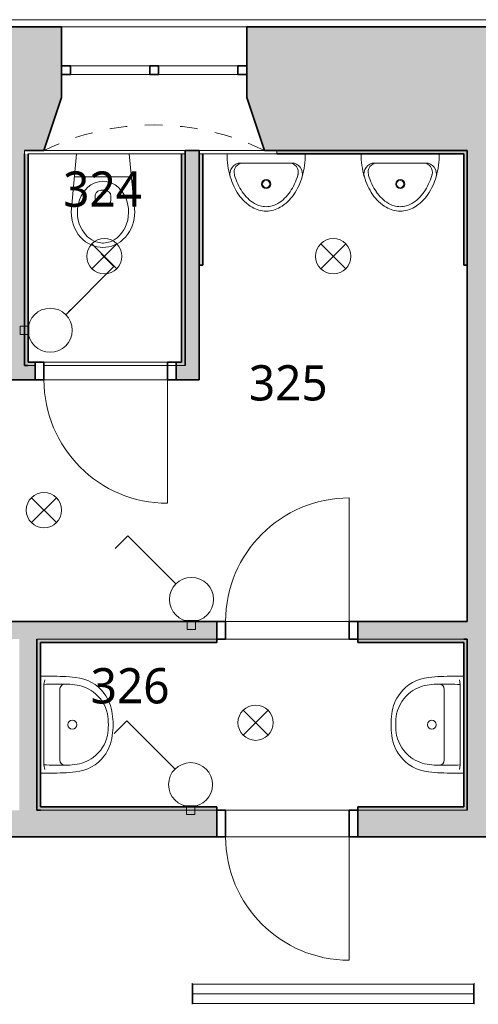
# Model space of a CAD drawing. Header units: metres. Extents: x -0.2 to 46.4, y -4.9 to 28.
# Tile 12 of 15: x 26.1 to 28.7, y 9.2 to 14.8. Entities that reach past the tile are written whole.
import ezdxf

# ---------------------------------------------------------------- set-up
doc = ezdxf.new("R2010")
doc.units = ezdxf.units.M
doc.linetypes.add('AV - Cerch_ 1 tecka 4mm', pattern=[0.006, 0.004, -0.001, 0, -0.001])
doc.layers.add('AV-MISTNOSTI', color=5, linetype='Continuous', lineweight=5, true_color=0x0000ff)
doc.layers.add('AV-TEXTY', color=5, linetype='Continuous', lineweight=13, true_color=0x0000ff)
for name, color, linetype, lineweight in [('AV-SRAFY', 7, 'Continuous', 35), ('AV-STAVBA', 7, 'Continuous', 18), ('AV-VYBAVENI', 7, 'Continuous', 18)]:
    doc.layers.add(name, color=color, linetype=linetype, lineweight=lineweight)
doc.styles.add('Trebuchet MS_B', font='trebuc.ttf', dxfattribs={"height": 0.2})

# ---------------------------------------------------------------- blocks, each defined once
blk = doc.blocks.new('DO_1-P_Ocel_ - 700x1970_100-995663-3NP')
at = {"layer": 'AV-STAVBA', "color": 254, "true_color": 0xcccccc}
for p, q in [((-0.35, 0.74), (-0.35, 0.04)), ((-0.35, 0.04), (0.35, 0.04)), ((-0.35, -0.06), (0.35, -0.06))]:
    blk.add_line(p, q, dxfattribs=at)
at = {"layer": 'AV-STAVBA', "color": 254, "linetype": 'AV - Cerch_ 1 tecka 4mm', "true_color": 0xcccccc}
for p, q in [((-0.4, 0.04), (0.4, 0.04)), ((-0.35, 0.04), (0.35, 0.04)), ((-0.4, -0.04), (0.4, -0.04)), ((-0.35, -0.06), (0.35, -0.06))]:
    blk.add_line(p, q, dxfattribs=at)
at = {"layer": 'AV-STAVBA', "color": 254, "lineweight": 35, "true_color": 0xcccccc}
for p, q in [((-0.35, 0.04), (-0.4, 0.04)), ((-0.4, 0.04), (-0.4, -0.06)), ((-0.35, -0.06), (-0.35, 0.04)), ((0.4, 0.04), (0.35, 0.04)), ((0.35, 0.04), (0.35, -0.06)), ((0.4, -0.06), (0.4, 0.04)), ((-0.4, -0.06), (-0.35, -0.06)), ((0.35, -0.06), (0.4, -0.06))]:
    blk.add_line(p, q, dxfattribs=at)
at = {"layer": 'AV-STAVBA', "color": 254, "true_color": 0xcccccc}
blk.add_arc((-0.35, 0.04), 0.7, 0, 90, dxfattribs=at)
blk = doc.blocks.new('DO_1-L_Ocel_ - 700x1970_100-947950-3NP')
at = {"layer": 'AV-STAVBA', "color": 254, "true_color": 0xcccccc}
for p, q in [((0.35, 0.75), (0.35, 0.05)), ((-0.35, 0.05), (0.35, 0.05)), ((-0.35, -0.05), (0.35, -0.05))]:
    blk.add_line(p, q, dxfattribs=at)
at = {"layer": 'AV-STAVBA', "color": 254, "linetype": 'AV - Cerch_ 1 tecka 4mm', "true_color": 0xcccccc}
for p, q in [((-0.4, 0.05), (0.4, 0.05)), ((-0.35, 0.05), (0.35, 0.05)), ((-0.4, -0.05), (0.4, -0.05)), ((-0.35, -0.05), (0.35, -0.05))]:
    blk.add_line(p, q, dxfattribs=at)
at = {"layer": 'AV-STAVBA', "color": 254, "lineweight": 35, "true_color": 0xcccccc}
for p, q in [((-0.35, 0.05), (-0.4, 0.05)), ((-0.4, 0.05), (-0.4, -0.05)), ((-0.35, -0.05), (-0.35, 0.05)), ((0.4, 0.05), (0.35, 0.05)), ((0.35, 0.05), (0.35, -0.05)), ((0.4, -0.05), (0.4, 0.05)), ((-0.4, -0.05), (-0.35, -0.05)), ((0.35, -0.05), (0.4, -0.05))]:
    blk.add_line(p, q, dxfattribs=at)
at = {"layer": 'AV-STAVBA', "color": 254, "true_color": 0xcccccc}
blk.add_arc((0.35, 0.05), 0.7, 90, 180, dxfattribs=at)
blk = doc.blocks.new('DO_1-P_Ocel_ - 700x1970_150-988023-3NP')
at = {"layer": 'AV-STAVBA', "color": 254, "true_color": 0xcccccc}
for p, q in [((-0.35, 0.775), (-0.35, 0.075)), ((-0.35, 0.075), (0.35, 0.075)), ((-0.35, -0.075), (0.35, -0.075))]:
    blk.add_line(p, q, dxfattribs=at)
at = {"layer": 'AV-STAVBA', "color": 254, "linetype": 'AV - Cerch_ 1 tecka 4mm', "true_color": 0xcccccc}
for p, q in [((-0.4, 0.075), (0.4, 0.075)), ((-0.35, 0.075), (0.35, 0.075)), ((-0.4, -0.075), (0.4, -0.075)), ((-0.35, -0.075), (0.35, -0.075))]:
    blk.add_line(p, q, dxfattribs=at)
at = {"layer": 'AV-STAVBA', "color": 254, "lineweight": 35, "true_color": 0xcccccc}
for p, q in [((-0.35, 0.075), (-0.4, 0.075)), ((-0.4, 0.075), (-0.4, -0.075)), ((-0.35, -0.075), (-0.35, 0.075)), ((0.4, 0.075), (0.35, 0.075)), ((0.35, 0.075), (0.35, -0.075)), ((0.4, -0.075), (0.4, 0.075)), ((-0.4, -0.075), (-0.35, -0.075)), ((0.35, -0.075), (0.4, -0.075))]:
    blk.add_line(p, q, dxfattribs=at)
at = {"layer": 'AV-STAVBA', "color": 254, "true_color": 0xcccccc}
blk.add_arc((-0.35, 0.075), 0.7, 0, 90, dxfattribs=at)
blk = doc.blocks.new('WI_2 - 1050x750-1238841-3NP')
at = {"layer": 'AV-STAVBA', "color": 254, "linetype": 'AV - Cerch_ 1 tecka 4mm', "lineweight": 13, "true_color": 0xcccccc}
for p, q in [((1.655, 0.35), (0.605, 0.35)), ((1.655, -0.35), (0.605, -0.35))]:
    blk.add_line(p, q, dxfattribs=at)
at = {"layer": 'AV-STAVBA', "color": 254, "lineweight": 35, "true_color": 0xcccccc}
for p, q in [((0.605, -0.13), (0.605, -0.08)), ((0.605, -0.08), (0.655, -0.08)), ((0.655, -0.08), (0.655, -0.13)), ((1.105, -0.13), (1.105, -0.08)), ((1.105, -0.08), (1.155, -0.08)), ((1.155, -0.08), (1.155, -0.13)), ((1.605, -0.13), (1.605, -0.08)), ((1.605, -0.08), (1.655, -0.08)), ((1.655, -0.08), (1.655, -0.13)), ((0.655, -0.13), (0.605, -0.13)), ((1.155, -0.13), (1.105, -0.13)), ((1.655, -0.13), (1.605, -0.13))]:
    blk.add_line(p, q, dxfattribs=at)
at = {"layer": 'AV-STAVBA', "color": 254, "true_color": 0xcccccc}
for p, q in [((0.605, -0.08), (0.605, -0.13)), ((0.605, -0.08), (1.655, -0.08)), ((1.105, -0.08), (0.655, -0.08)), ((0.655, -0.08), (0.655, -0.13)), ((1.605, -0.08), (1.155, -0.08)), ((1.605, -0.08), (1.605, -0.13)), ((1.655, -0.08), (1.655, -0.13)), ((0.605, -0.13), (1.655, -0.13)), ((0.655, -0.13), (1.105, -0.13)), ((1.155, -0.13), (1.605, -0.13))]:
    blk.add_line(p, q, dxfattribs=at)
blk = doc.blocks.new('GM_Nika se zkoseným ostěním a klenutým nadpražím - 1050x850-1239062-3NP')
at = {"layer": 'AV-STAVBA', "color": 254, "linetype": 'AV - Cerch_ 1 tecka 4mm', "lineweight": 13, "true_color": 0xcccccc}
for p, q in [((0.525, 0.35), (-0.525, 0.35)), ((0.625, -0.35), (-0.625, -0.35))]:
    blk.add_line(p, q, dxfattribs=at)
blk.add_arc((0, -1.6341), 1.4281, 64.0468, 115.9532, dxfattribs=at)
blk = doc.blocks.new('Koncepční WC - WC NADRZ-1470814-3NP')
at = {"layer": 'AV-VYBAVENI', "color": 254, "lineweight": 13, "true_color": 0xcccccc}
for p, q in [((0.0218, 0.5074), (0.0069, 0.4953)), ((0.0377, 0.5177), (0.0218, 0.5074)), ((0.0541, 0.526), (0.0377, 0.5177)), ((0.0708, 0.5323), (0.0541, 0.526)), ((0.0707, 0.5044), (0.0564, 0.4971)), ((0.0799, 0.5081), (0.0707, 0.5044)), ((0.0876, 0.5367), (0.0708, 0.5323)), ((0.0987, 0.513), (0.0799, 0.5081)), ((0.1042, 0.5392), (0.0876, 0.5367)), ((0.117, 0.515), (0.0987, 0.513)), ((0.1203, 0.54), (0.1042, 0.5392)), ((0.1203, 0.515), (0.117, 0.515)), ((0.1365, 0.5392), (0.1203, 0.54)), ((0.1237, 0.515), (0.1203, 0.515)), ((0.142, 0.513), (0.1237, 0.515)), ((0.1531, 0.5367), (0.1365, 0.5392)), ((0.1607, 0.5081), (0.142, 0.513)), ((0.1699, 0.5323), (0.1531, 0.5367)), ((0.1699, 0.5044), (0.1607, 0.5081)), ((0.1866, 0.526), (0.1699, 0.5323)), ((0.1842, 0.4971), (0.1699, 0.5044)), ((0.203, 0.5177), (0.1866, 0.526)), ((0.2188, 0.5074), (0.203, 0.5177)), ((0.2338, 0.4953), (0.2188, 0.5074)), ((-0.0303, 0.4494), (-0.0396, 0.4319)), ((-0.0194, 0.4661), (-0.0303, 0.4494)), ((-0.007, 0.4814), (-0.0194, 0.4661)), ((0.0069, 0.4953), (-0.007, 0.4814)), ((0.0148, 0.4601), (0.0018, 0.4409)), ((0.0314, 0.4782), (0.0148, 0.4601)), ((0.0398, 0.4856), (0.0314, 0.4782)), ((0.0564, 0.4971), (0.0398, 0.4856)), ((0.2008, 0.4856), (0.1842, 0.4971)), ((0.2093, 0.4782), (0.2008, 0.4856)), ((0.2258, 0.4601), (0.2093, 0.4782)), ((0.2388, 0.4409), (0.2258, 0.4601)), ((0.2476, 0.4814), (0.2338, 0.4953)), ((0.2601, 0.4661), (0.2476, 0.4814)), ((0.271, 0.4494), (0.2601, 0.4661)), ((0.2802, 0.4319), (0.271, 0.4494)), ((-0.0527, 0.395), (-0.0567, 0.3764)), ((-0.047, 0.4136), (-0.0527, 0.395)), ((-0.0396, 0.4319), (-0.047, 0.4136)), ((-0.0139, 0.4061), (-0.0197, 0.3855)), ((-0.0051, 0.4278), (-0.0139, 0.4061)), ((0.0018, 0.4409), (-0.0051, 0.4278)), ((0.2458, 0.4278), (0.2388, 0.4409)), ((0.2546, 0.4061), (0.2458, 0.4278)), ((0.2603, 0.3855), (0.2546, 0.4061)), ((0.2877, 0.4136), (0.2802, 0.4319)), ((0.2934, 0.395), (0.2877, 0.4136)), ((0.2973, 0.3764), (0.2934, 0.395)), ((-0.0567, 0.3764), (-0.0597, 0.34)), ((-0.0597, 0.34), (-0.0288, 0.01)), ((-0.0233, 0.3644), (-0.0247, 0.342)), ((-0.0247, 0.342), (-0.0237, 0.3197)), ((-0.0197, 0.3855), (-0.0233, 0.3644)), ((0.2639, 0.3644), (0.2603, 0.3855)), ((0.2653, 0.342), (0.2639, 0.3644)), ((0.2644, 0.3197), (0.2653, 0.342)), ((0.2695, 0.01), (0.3003, 0.34)), ((0.3003, 0.34), (0.2973, 0.3764)), ((-0.0237, 0.3197), (-0.019, 0.2916)), ((-0.019, 0.2916), (-0.0125, 0.2698)), ((0.1103, 0.3054), (0.1203, 0.3054)), ((0.1203, 0.3054), (0.1303, 0.3054)), ((0.2532, 0.2698), (0.2597, 0.2916)), ((0.2597, 0.2916), (0.2644, 0.3197)), ((-0.0125, 0.2698), (-0.0032, 0.2484)), ((-0.0032, 0.2484), (0.0063, 0.2319)), ((0.0063, 0.2319), (0.0188, 0.2151)), ((0.0753, 0.2508), (0.0753, 0.2704)), ((0.1653, 0.2508), (0.1653, 0.2704)), ((0.2219, 0.2151), (0.2344, 0.2319)), ((0.2344, 0.2319), (0.2439, 0.2484)), ((0.2439, 0.2484), (0.2532, 0.2698)), ((0.0188, 0.2151), (0.0344, 0.199)), ((0.0344, 0.199), (0.0515, 0.1859)), ((0.0515, 0.1859), (0.0699, 0.1759)), ((0.0699, 0.1759), (0.0885, 0.1693)), ((0.0885, 0.1693), (0.102, 0.1664)), ((0.1203, 0.2158), (0.1103, 0.2158)), ((0.1303, 0.2158), (0.1203, 0.2158)), ((0.1387, 0.1664), (0.1521, 0.1693)), ((0.1521, 0.1693), (0.1708, 0.1759)), ((0.1708, 0.1759), (0.1891, 0.1859)), ((0.1891, 0.1859), (0.2063, 0.199)), ((0.2063, 0.199), (0.2219, 0.2151)), ((-0.0409, 0.1398), (0.1203, 0.1398)), ((0.102, 0.1664), (0.1203, 0.165)), ((0.1203, 0.165), (0.1387, 0.1664)), ((0.1203, 0.1398), (0.2816, 0.1398))]:
    blk.add_line(p, q, dxfattribs=at)
for centre, start, end in [((0.1103, 0.2704), 90, 180), ((0.1303, 0.2704), 360, 90), ((0.1103, 0.2508), 180, 270), ((0.1303, 0.2508), 270, 0)]:
    blk.add_arc(centre, 0.035, start, end, dxfattribs=at)
blk = doc.blocks.new('Koncepční pisoár - 440x325-1488373-3NP')
at = {"layer": 'AV-VYBAVENI', "color": 254, "true_color": 0xcccccc}
for p, q in [((-0.0189, 0.0616), (0.2689, 0.0616)), ((0.097, 0.011), (0.097, 0.01))]:
    blk.add_line(p, q, dxfattribs=at)
for radius in [0.0258, 0.0206]:
    blk.add_circle((0.125, 0.1808), radius, dxfattribs=at)
for centre, radius, start, end in [((0.1746, 0.0988), 0.2499, 121.2524, 145.6849), ((0.1746, 0.0988), 0.2241, 121.2524, 145.6849), ((0.125, 0.1806), 0.1542, 90, 121.2524), ((0.125, 0.1806), 0.1285, 90, 121.2524), ((0.125, 0.1806), 0.1542, 58.7476, 90), ((0.125, 0.1806), 0.1285, 58.7476, 90), ((0.0754, 0.0988), 0.2241, 34.3151, 58.7476), ((0.0754, 0.0988), 0.2499, 34.3151, 58.7476), ((0.2533, 0.0451), 0.3451, 145.6849, 164.2135), ((0.2533, 0.0451), 0.3193, 145.6849, 164.2135), ((-0.0033, 0.0451), 0.3193, 15.7865, 34.3151), ((-0.0033, 0.0451), 0.3451, 16.0472, 34.3151), ((0.3776, 0.01), 0.4743, 164.2135, 180), ((-0.0189, 0.1234), 0.0619, 164.2973, 270), ((-0.0057, 0.1131), 0.0516, 164.9419, 270), ((0.3776, 0.01), 0.4485, 164.2135, 164.9419), ((0.2557, 0.1131), 0.0516, 270, 15.0581), ((0.2689, 0.1234), 0.0619, 270, 16.0472), ((-0.1276, 0.01), 0.4485, 15.0581, 15.7865), ((-0.1276, 0.01), 0.4743, 360, 15.7865)]:
    blk.add_arc(centre, radius, start, end, dxfattribs=at)
blk = doc.blocks.new('Koncepční umyvadlo - 550x400-1470811-3NP')
at = {"layer": 'AV-VYBAVENI', "color": 254, "true_color": 0xcccccc}
for p, q in [((-0.075, 0.12), (0.125, 0.12)), ((0.125, 0.12), (0.325, 0.12)), ((-0.15, 0.0696), (-0.15, 0.01)), ((0.4, 0.01), (0.4, 0.0696)), ((-0.13, 0.0342), (-0.1027, 0.03)), ((-0.1027, 0.03), (0.3527, 0.03)), ((0.3527, 0.03), (0.38, 0.0342))]:
    blk.add_line(p, q, dxfattribs=at)
blk.add_circle((0.125, 0.191), 0.025, dxfattribs=at)
for centre, radius, start, end in [((0.087, 0.1893), 0.2291, 95.9722, 127.4241), ((0.125, 0.0213), 0.4007, 81.122, 98.878), ((0.125, -0.0054), 0.4007, 81.122, 98.878), ((0.163, 0.1893), 0.2291, 52.5759, 84.0278), ((0.0863, 0.1873), 0.2303, 126.9872, 174.6397), ((0.1108, 0.183), 0.2128, 102.9464, 143.5152), ((0.1392, 0.183), 0.2128, 36.4848, 77.0536), ((0.1637, 0.1873), 0.2303, 5.3603, 53.0128), ((0.1142, 0.1817), 0.2163, 143.7612, 174.2094), ((0.1358, 0.1817), 0.2163, 5.7906, 36.2388), ((1.3731, 0.0627), 1.5231, 174.4928, 179.7382), ((0.092, 0.1621), 0.1973, 167.8887, 183.5287), ((0.158, 0.1621), 0.1973, 356.4713, 12.1113), ((-1.1231, 0.0627), 1.5231, 0.2618, 5.5072), ((1.2179, 0.1148), 1.3234, 178.4771, 183.6753), ((-0.075, 0.15), 0.03, 180, 270), ((0.325, 0.15), 0.03, 270, 360), ((-0.9659, 0.1148), 1.3213, 356.3208, 1.5269)]:
    blk.add_arc(centre, radius, start, end, dxfattribs=at)
blk = doc.blocks.new('Řísma 2NP_ vnitroblok - Řísma 2NP_ vnitroblok-1646675-3NP')
at = {"layer": 'AV-STAVBA', "color": 254, "true_color": 0xcccccc}
blk.add_line((25.2351, 14.789), (39.7648, 14.789), dxfattribs=at)
blk = doc.blocks.new('D0089 - 1514 - OÚPSŘ_Benešova_rvt-1-3NP')
at = {"layer": 'AV-SRAFY', "lineweight": 5, "true_color": 0xcccccc}
h = blk.add_hatch(color=254, dxfattribs=at)
h.paths.add_polyline_path([(35.7548, 14.0482), (37.3498, 14.0482), (37.4248, 14.3082), (37.4248, 14.7482), (35.6798, 14.7482), (35.6798, 14.3082)])
h.paths.add_polyline_path([(39.2348, 14.0482), (39.2348, 14.7482), (38.5248, 14.7482), (38.5248, 14.3082), (38.5998, 14.0482)])
h.paths.add_polyline_path([(24.9948, 14.0482), (26.0848, 14.0482), (26.0848, 14.7482), (24.8748, 14.7482), (24.8748, 14.0482), (24.9748, 14.0482)])
h.paths.add_polyline_path([(27.5148, 14.0482), (29.2048, 14.0482), (29.2798, 14.3082), (29.2798, 14.7482), (27.5148, 14.7482), (27.5148, 14.3482)])
h.paths.add_polyline_path([(34.5048, 14.0482), (34.5798, 14.3082), (34.5798, 14.7482), (33.3798, 14.7482), (33.3798, 14.3082), (33.4548, 14.0482), (34.1648, 14.0482)])
h.paths.add_polyline_path([(23.8998, 14.0482), (24.4248, 14.0482), (24.4248, 14.7482), (23.8998, 14.7482)])
h.paths.add_polyline_path([(30.4548, 14.0482), (32.2048, 14.0482), (32.2798, 14.3082), (32.2798, 14.7482), (30.3798, 14.7482), (30.3798, 14.3082)])
h.paths.add_polyline_path([(22.8048, 14.0482), (23.1998, 14.0482), (23.1998, 14.7482), (22.6548, 14.7482), (22.6548, 14.0482), (22.7848, 14.0482)])
h.paths.add_polyline_path([(21.8483, 14.0482), (22.2048, 14.0482), (22.2048, 14.7482), (20.9048, 14.7482), (20.9048, 14.2982), (20.9798, 14.0482), (21.7948, 14.0482)])
h.paths.add_polyline_path([(17.7648, 14.0482), (18.5298, 14.0482), (18.6048, 14.2982), (18.6048, 14.7482), (17.7648, 14.7482), (17.7648, 14.0583)])
h.paths.add_polyline_path([(19.9048, 14.2982), (19.9048, 14.7482), (19.6048, 14.7482), (19.6048, 14.2982), (19.8236, 14.2982)])
h = blk.add_hatch(color=254, dxfattribs=at)
h.paths.add_polyline_path([(27.5148, 14.0482), (27.5148, 14.7482), (27.3448, 14.7482), (27.3448, 14.3482), (27.4448, 14.0482)])
h.paths.add_polyline_path([(26.1948, 14.0482), (26.2948, 14.3482), (26.2948, 14.7482), (26.0848, 14.7482), (26.0848, 14.0482)])
for points in [[(26.0848, 12.8282), (26.0848, 14.0482), (26.0048, 14.0482), (26.0048, 12.8282)], [(26.0848, 12.8282), (26.1048, 12.8282), (26.1048, 14.0282), (26.0848, 14.0277), (26.0848, 13.6972)], [(26.9748, 12.8482), (26.9948, 12.8482), (26.9948, 14.0282), (26.9748, 14.0282), (26.9748, 13.6972)], [(27.0748, 14.0282), (27.0748, 14.0482), (26.9948, 14.0482), (26.9948, 14.0282)], [(26.9948, 12.8282), (27.0748, 12.8282), (27.0748, 14.0282), (26.9948, 14.0282), (26.9948, 13.6972)], [(27.0948, 13.3982), (27.0948, 14.0282), (27.0748, 14.0282), (27.0748, 13.3982)], [(28.5948, 14.0282), (28.5948, 14.0482), (27.5148, 14.0482), (27.5148, 14.0282), (28.5748, 14.0282)]]:
    blk.add_hatch(color=254, dxfattribs=at).paths.add_polyline_path(points)
at = {"layer": 'AV-SRAFY', "lineweight": 18, "true_color": 0xcccccc}
for points in [[(28.5748, 13.3982), (28.5948, 13.3982), (28.5948, 14.0282), (28.5748, 14.0282), (28.5748, 13.6972)], [(28.7448, 10.3082), (28.7448, 14.0482), (28.5948, 14.0482), (28.5948, 10.3082)], [(26.1548, 11.2782), (26.1548, 11.3782), (24.2948, 11.3782), (24.2948, 11.2782), (26.0548, 11.2782)], [(26.0548, 10.3082), (26.1548, 10.3082), (26.1548, 11.2782), (26.0548, 11.2782), (26.0548, 10.809)], [(28.5748, 10.3282), (28.5948, 10.3282), (28.5948, 11.2782), (28.5748, 11.2782), (28.5748, 10.809)], [(26.1748, 10.3082), (26.1748, 11.2582), (26.1548, 11.2582), (26.1548, 10.3082)]]:
    blk.add_hatch(color=254, dxfattribs=at).paths.add_polyline_path(points)
h = blk.add_hatch(color=254, dxfattribs=at)
h.paths.add_polyline_path([(26.9448, 12.8282), (26.9948, 12.8282), (26.9948, 12.8482), (26.9448, 12.8482)])
h.paths.add_polyline_path([(26.1048, 12.8282), (26.1448, 12.8282), (26.1448, 12.8482), (26.1048, 12.8482)])
h = blk.add_hatch(color=254, dxfattribs=at)
h.paths.add_polyline_path([(25.0948, 12.7482), (25.1348, 12.7482), (25.1348, 12.8282), (25.0948, 12.8282)])
h.paths.add_polyline_path([(26.1448, 12.7482), (26.1448, 12.8282), (25.9348, 12.8282), (25.9348, 12.7482)])
h.paths.add_polyline_path([(27.0748, 12.7482), (27.0748, 12.8282), (26.9448, 12.8282), (26.9448, 12.7482)])
h = blk.add_hatch(color=254, dxfattribs=at)
h.paths.add_polyline_path([(28.5948, 11.2782), (28.5948, 11.3782), (27.9748, 11.3782), (27.9748, 11.2782), (28.5748, 11.2782)])
h.paths.add_polyline_path([(27.1748, 11.2782), (27.1748, 11.3782), (26.1548, 11.3782), (26.1548, 11.2782)])
h = blk.add_hatch(color=254, dxfattribs=at)
h.paths.add_polyline_path([(28.5748, 11.2582), (28.5748, 11.2782), (27.9748, 11.2782), (27.9748, 11.2582)])
h.paths.add_polyline_path([(26.1548, 11.2582), (27.1748, 11.2582), (27.1748, 11.2782), (26.1548, 11.2782)])
h = blk.add_hatch(color=254, dxfattribs=at)
h.paths.add_polyline_path([(27.9748, 10.3082), (28.5948, 10.3082), (28.5948, 10.3282), (27.9748, 10.3282)])
h.paths.add_polyline_path([(26.1748, 10.3082), (27.1748, 10.3082), (27.1748, 10.3282), (26.1748, 10.3282)])
h = blk.add_hatch(color=254, dxfattribs=at)
h.paths.add_polyline_path([(34.0148, 10.1582), (34.0148, 10.3082), (32.0698, 10.3082), (32.0698, 10.1582)])
h.paths.add_polyline_path([(31.1698, 10.1582), (31.1698, 10.3082), (27.9748, 10.3082), (27.9748, 10.1582)])
h.paths.add_polyline_path([(25.8979, 10.1582), (27.1748, 10.1582), (27.1748, 10.3082), (25.1348, 10.3082), (25.1348, 10.1582)])
h.paths.add_polyline_path([(23.2148, 10.1582), (24.3348, 10.1582), (24.3348, 10.3082), (23.2148, 10.3082)])
h.paths.add_polyline_path([(21.7948, 10.1582), (22.4148, 10.1582), (22.4148, 10.3082), (21.7948, 10.3082)])
at = {"layer": 'AV-STAVBA', "color": 254, "lineweight": 35, "true_color": 0xcccccc}
for p, q in [((24.8748, 14.7482), (26.0848, 14.7482)), ((26.2948, 14.7482), (26.0848, 14.7482)), ((26.2948, 14.5282), (26.2948, 14.7482)), ((27.3448, 14.7482), (27.5148, 14.7482)), ((27.3448, 14.5282), (27.3448, 14.7482)), ((29.2798, 14.7482), (27.5148, 14.7482)), ((26.2948, 14.3482), (26.2948, 14.4782)), ((27.3448, 14.3482), (27.3448, 14.4782)), ((26.1948, 14.0482), (26.2948, 14.3482)), ((27.4448, 14.0482), (27.3448, 14.3482)), ((26.1948, 14.0482), (26.0848, 14.0482)), ((26.0848, 12.8282), (26.0848, 14.0282)), ((26.0848, 12.8282), (26.0848, 14.0282)), ((26.1048, 14.0282), (26.1048, 12.8482)), ((26.9748, 12.8482), (26.9748, 14.0282)), ((27.0748, 14.0482), (26.9948, 14.0482)), ((26.9948, 14.0482), (26.9948, 14.0282)), ((26.9948, 12.8282), (26.9948, 14.0282)), ((26.9948, 12.8482), (26.9948, 14.0282)), ((27.0748, 14.0482), (27.0748, 14.0282)), ((27.0748, 12.8282), (27.0748, 14.0282)), ((27.0748, 13.3982), (27.0748, 14.0282)), ((27.0948, 13.3982), (27.0948, 14.0282)), ((27.4448, 14.0482), (27.5148, 14.0482)), ((28.5948, 14.0482), (27.5148, 14.0482)), ((28.5948, 14.0482), (27.5148, 14.0482)), ((28.5748, 14.0282), (27.5148, 14.0282)), ((28.5748, 14.0282), (28.5748, 13.3982)), ((28.5948, 14.0482), (28.5948, 11.3782)), ((28.5948, 14.0282), (28.5948, 14.0482)), ((28.5948, 13.3982), (28.5948, 14.0282)), ((27.0948, 13.3982), (27.0748, 13.3982)), ((28.5748, 13.3982), (28.5948, 13.3982)), ((26.1448, 12.8482), (26.1048, 12.8482)), ((26.1448, 12.8282), (26.1448, 12.8482)), ((26.9748, 12.8482), (26.9448, 12.8482)), ((26.9448, 12.8482), (26.9448, 12.8282)), ((26.9948, 12.8282), (26.9948, 12.8482)), ((26.1048, 12.8282), (26.0848, 12.8282)), ((26.1048, 12.8282), (26.0848, 12.8282)), ((26.1448, 12.7482), (26.1448, 12.8282)), ((26.9448, 12.8282), (26.9448, 12.7482)), ((27.0748, 12.7482), (27.0748, 12.8282)), ((25.9348, 12.7482), (26.1448, 12.7482)), ((26.9448, 12.7482), (27.0748, 12.7482)), ((26.1548, 11.3782), (25.0948, 11.3782)), ((27.1748, 11.3782), (26.1548, 11.3782)), ((27.1748, 11.2782), (27.1748, 11.3782)), ((28.5948, 11.3782), (27.9748, 11.3782)), ((27.9748, 11.3782), (27.9748, 11.2782)), ((26.1548, 10.3082), (26.1548, 11.2782)), ((26.1548, 11.2782), (26.1548, 11.2582)), ((27.1748, 11.2582), (27.1748, 11.2782)), ((27.9748, 11.2782), (27.9748, 11.2582)), ((28.5748, 11.2782), (28.5948, 11.2782)), ((28.5948, 11.2782), (28.5748, 11.2782)), ((28.5948, 11.2782), (28.5948, 10.3082)), ((28.5948, 10.3282), (28.5948, 11.2782)), ((26.1548, 11.2582), (26.1548, 10.3082)), ((26.1748, 11.2582), (27.1748, 11.2582)), ((26.1748, 10.3282), (26.1748, 11.2582)), ((27.9748, 11.2582), (28.5748, 11.2582)), ((28.5748, 11.2582), (28.5748, 10.3282)), ((27.1748, 10.3282), (26.1748, 10.3282)), ((27.1748, 10.3082), (27.1748, 10.3282)), ((28.5748, 10.3282), (27.9748, 10.3282)), ((27.9748, 10.3282), (27.9748, 10.3082)), ((28.5948, 10.3082), (28.5948, 10.3282)), ((26.1748, 10.3082), (26.1548, 10.3082)), ((26.1548, 10.3082), (26.1748, 10.3082)), ((27.1748, 10.1582), (27.1748, 10.3082)), ((27.9748, 10.3082), (27.9748, 10.1582)), ((25.1348, 10.1582), (27.1748, 10.1582)), ((27.9748, 10.1582), (31.1698, 10.1582))]:
    blk.add_line(p, q, dxfattribs=at)
at = {"layer": 'AV-STAVBA', "color": 254, "true_color": 0xcccccc}
for p, q in [((26.2948, 14.7482), (27.3448, 14.7482)), ((26.0848, 14.0482), (26.0848, 14.0282)), ((26.9748, 14.0282), (26.1048, 14.0282)), ((26.9948, 14.0482), (26.1948, 14.0482)), ((26.9748, 14.0282), (26.9948, 14.0282)), ((27.4448, 14.0482), (27.0748, 14.0482)), ((27.0948, 14.0282), (27.0748, 14.0282)), ((27.5148, 14.0282), (27.0948, 14.0282)), ((27.5148, 14.0282), (27.5148, 14.0482)), ((26.1448, 12.8282), (26.1048, 12.8282)), ((26.1048, 12.8282), (26.1448, 12.8282)), ((26.1948, 12.8282), (26.8948, 12.8282)), ((26.9948, 12.8282), (26.9448, 12.8282)), ((26.9448, 12.8282), (26.9948, 12.8282)), ((26.8948, 12.7482), (26.1948, 12.7482)), ((27.2248, 11.3782), (27.9248, 11.3782)), ((26.1548, 11.2782), (27.1748, 11.2782)), ((27.1748, 11.2782), (26.1548, 11.2782)), ((27.9248, 11.2782), (27.2248, 11.2782)), ((27.9748, 11.2782), (28.5748, 11.2782)), ((28.5748, 11.2782), (27.9748, 11.2782)), ((27.1748, 10.3082), (26.1748, 10.3082)), ((26.1748, 10.3082), (27.1748, 10.3082)), ((27.2248, 10.3082), (27.9248, 10.3082)), ((28.5948, 10.3082), (27.9748, 10.3082)), ((27.9748, 10.3082), (28.5948, 10.3082)), ((27.9248, 10.1582), (27.2248, 10.1582))]:
    blk.add_line(p, q, dxfattribs=at)
at = {"layer": 'AV-STAVBA', "color": 254, "lineweight": 18, "true_color": 0xcccccc}
for name, p in [('Řísma 2NP_ vnitroblok - Řísma 2NP_ vnitroblok-1646675-3NP', (0, 0)), ('GM_Nika se zkoseným ostěním a klenutým nadpražím - 1050x850-1239062-3NP', (26.8198, 14.3982)), ('DO_1-L_Ocel_ - 700x1970_100-947950-3NP', (27.5748, 11.3282))]:
    blk.add_blockref(name, p, dxfattribs=at)
at = {"layer": 'AV-STAVBA', "color": 254, "lineweight": 18, "true_color": 0xcccccc, "rotation": 180}
for name, p in [('WI_2 - 1050x750-1238841-3NP', (27.9498, 14.3982)), ('DO_1-P_Ocel_ - 700x1970_100-995663-3NP', (26.5448, 12.7882)), ('DO_1-P_Ocel_ - 700x1970_150-988023-3NP', (27.5748, 10.2332))]:
    blk.add_blockref(name, p, dxfattribs=at)
at = {"layer": 'AV-VYBAVENI', "color": 254, "lineweight": 18, "true_color": 0xcccccc}
for name, p, rotation in [('Koncepční WC - WC NADRZ-1470814-3NP', (26.6498, 14.0382), 180), ('Koncepční pisoár - 440x325-1488373-3NP', (27.5798, 14.0382), 180), ('Koncepční pisoár - 440x325-1488373-3NP', (28.3398, 14.0382), 180), ('Koncepční umyvadlo - 550x400-1470811-3NP', (26.1648, 10.9182), 270), ('Koncepční umyvadlo - 550x400-1470811-3NP', (28.5848, 10.6682), 89.99999999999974)]:
    blk.add_blockref(name, p, dxfattribs=dict(at, rotation=rotation))
blk = doc.blocks.new('EF_Vypínač - Jednoklapka-835338-3NP')
at = {"layer": 'AV-STAVBA'}
for p, q in [((2.934, 5.9632), (3.014, 5.9632)), ((2.934, 5.9582), (2.934, 5.9632)), ((3.014, 5.9582), (2.934, 5.9582)), ((3.004, 5.9632), (2.944, 5.9632)), ((2.944, 5.9632), (3.004, 5.9632)), ((2.95, 5.9132), (2.95, 5.9582)), ((2.998, 5.9582), (2.998, 5.9132)), ((3.014, 5.9632), (3.014, 5.9582)), ((2.998, 5.9132), (2.95, 5.9132))]:
    blk.add_line(p, q, dxfattribs=at)
blk = doc.blocks.new('LF_Závěsné lineární svítidlo - 1600x120-926339-3NP')
at = {"layer": 'AV-STAVBA', "color": 5, "true_color": 0x0000ff}
for p, q in [((-0.8, -0.06), (-0.8, 0.06)), ((0.8, 0.06), (0.8, -0.06)), ((0.8, 0), (-0.8, 0)), ((-0.795, -0.055), (-0.795, 0.055)), ((-0.795, 0.055), (0.795, 0.055)), ((0.795, 0.055), (0.795, -0.055)), ((0.795, -0.055), (-0.795, -0.055))]:
    blk.add_line(p, q, dxfattribs=at)
blk = doc.blocks.new('LF_kulový vrchlík - 150_40-890109-3NP')
at = {"layer": 'AV-STAVBA', "color": 5, "true_color": 0x0000ff}
for p, q in [((-0.0707, -0.0707), (0.0707, 0.0707)), ((0.0707, -0.0707), (-0.0707, 0.0707))]:
    blk.add_line(p, q, dxfattribs=at)
blk.add_circle((0, 0), 0.1, dxfattribs=at)

msp = doc.modelspace()

# ---------------------------------------------------------------- linework, layer by layer
at = {"layer": 'AV-TEXTY', "lineweight": 5}
for p, q in [((26.5908, 13.3896), (26.5189, 13.4616)), ((26.3182, 13.117), (26.5908, 13.3896)), ((26.3182, 13.117), (26.3479, 13.1467)), ((26.6699, 11.8642), (26.598, 11.7923)), ((26.9425, 11.5916), (26.6699, 11.8642)), ((26.9425, 11.5916), (26.9128, 11.6213)), ((26.6652, 10.8142), (26.5933, 10.7423)), ((26.9379, 10.5416), (26.6652, 10.8142)), ((26.9379, 10.5416), (26.9082, 10.5713))]:
    msp.add_line(p, q, dxfattribs=at)
for centre in [(26.2298, 13.0286), (27.0309, 11.5032), (27.0263, 10.4532)]:
    msp.add_circle(centre, 0.125, dxfattribs=at)

# ---------------------------------------------------------------- block references
at = {"lineweight": 5}
msp.add_blockref('D0089 - 1514 - OÚPSŘ_Benešova_rvt-1-3NP', (0, 0), dxfattribs=at)
at = {"layer": 'AV-STAVBA', "color": 5, "true_color": 0x0000ff, "extrusion": (0, 0, -1), "rotation": 180}
for name, p in [('LF_kulový vrchlík - 150_40-890109-3NP', (-26.5371, 13.4482)), ('LF_kulový vrchlík - 150_40-890109-3NP', (-27.8348, 13.4482)), ('LF_kulový vrchlík - 150_40-890109-3NP', (-26.1948, 12.0089)), ('LF_kulový vrchlík - 150_40-890109-3NP', (-27.3948, 10.8044)), ('LF_Závěsné lineární svítidlo - 1600x120-926339-3NP', (-27.8348, 9.2682))]:
    msp.add_blockref(name, p, dxfattribs=at)
at = {"layer": 'AV-STAVBA', "rotation": 270.0000000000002}
msp.add_blockref('EF_Vypínač - Jednoklapka-835338-3NP', (20.1466, 16.0026), dxfattribs=at)
at = {"layer": 'AV-STAVBA'}
for p in [(24.0569, 5.42), (24.0522, 4.37)]:
    msp.add_blockref('EF_Vypínač - Jednoklapka-835338-3NP', p, dxfattribs=at)

# ---------------------------------------------------------------- texts
at = {"layer": 'AV-MISTNOSTI', "char_height": 0.2, "width": 0.601266, "attachment_point": 1, "style": 'Trebuchet MS_B'}
for s, insert in [('324', (26.3039, 13.9288)), ('325', (27.3566, 12.8307)), ('326', (26.4599, 11.1135))]:
    msp.add_mtext(s, dxfattribs=dict(at, insert=insert))

doc.saveas('drawing.dxf')
